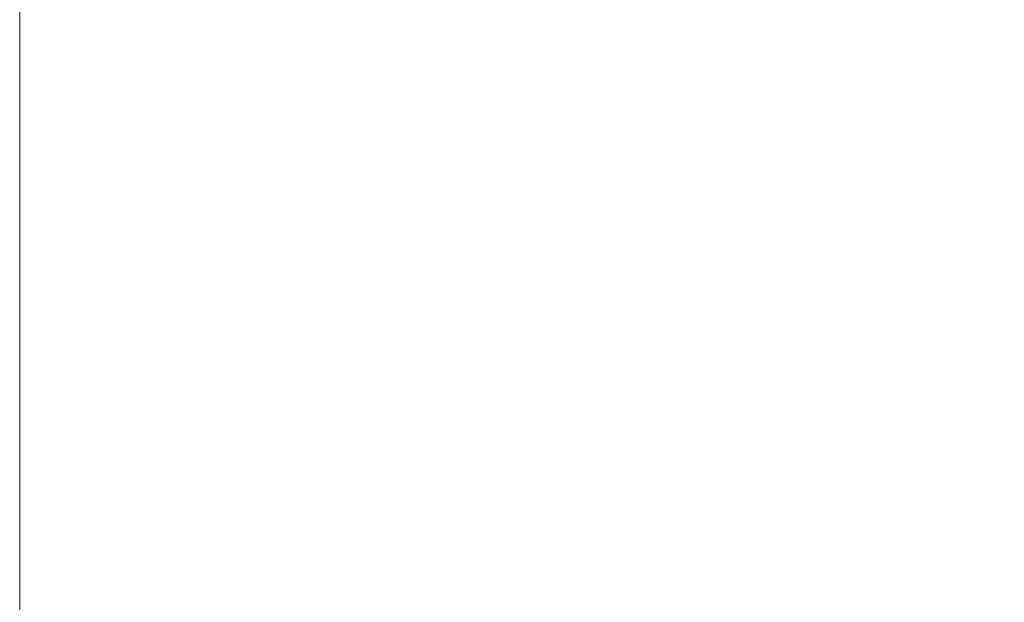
# Model space of a CAD drawing. Extents: x 2 to 1179, y -938 to -683.
# Tile 2 of 13: x 2 to 110, y -851 to -787. Entities that reach past the tile are written whole.
import ezdxf

# ---------------------------------------------------------------- set-up
doc = ezdxf.new("R2010")
doc.units = 0
doc.header["$MEASUREMENT"] = 0
doc.layers.add('B_ANNO_DIM', color=7, linetype='Continuous', lineweight=18)
doc.layers.add('B_ANNO_NOPLOT', color=47, linetype='Continuous', lineweight=18, plot=False)

# ---------------------------------------------------------------- blocks, each defined once
blk = doc.blocks.new('*U77')
at = {"layer": 'B_ANNO_NOPLOT', "flags": 128}
blk.add_lwpolyline([(2.1484, -558.5546), (2.1484, -306.5546), (326.0761, -306.5546), (326.0761, -319.6994), (380.1484, -319.6994), (380.1484, -518.055), (318.7192, -518.055), (318.7192, -558.5546)], close=True, dxfattribs=at)

msp = doc.modelspace()

# ---------------------------------------------------------------- block references
at = {"layer": 'B_ANNO_DIM'}
msp.add_blockref('*U77', (0, -376.75), dxfattribs=at)

doc.saveas('drawing.dxf')
